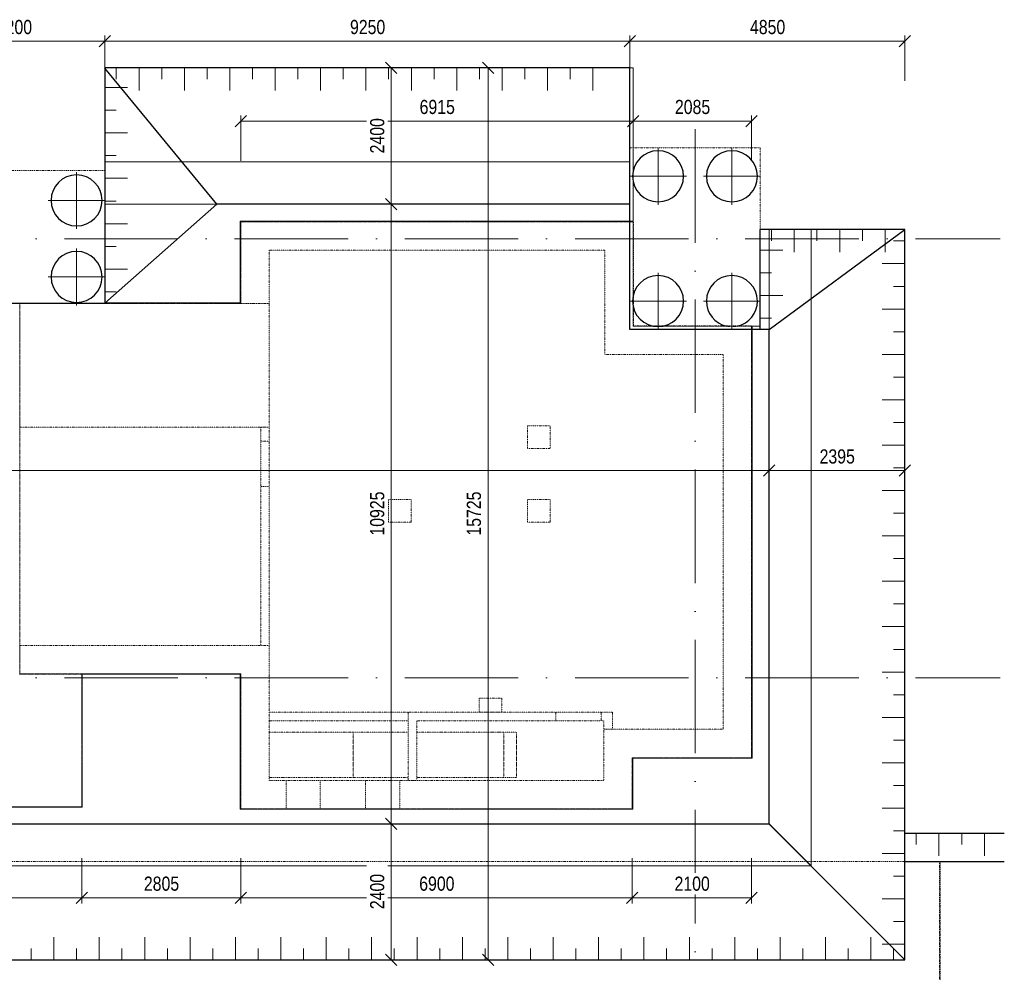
# Model space of a CAD drawing. Header units: millimetres. Extents: x 52781 to 270224, y -9967 to 33961.
# Tile 10 of 19: x 137867 to 155222, y 15556 to 32351. Entities that reach past the tile are written whole.
import ezdxf

# ---------------------------------------------------------------- set-up
doc = ezdxf.new("R2010")
doc.units = ezdxf.units.MM
for name, pattern in [('A_CARA_15', [7.6, 5, -1.3, 0, -1.3]), ('B_CARA_12', [2.6, 1, -0.8, 0, -0.8]), ('skrytá malá', [120, 60, -60]), ('Čerchovaná 20mm', [3000, 2000, -500, 0, -500])]:
    doc.linetypes.add(name, pattern=pattern)
for name, color, linetype, lineweight in [('CA_KOTY', 3, 'Continuous', 9), ('CA_KOTY-100', 3, 'Continuous', 9), ('CA_OSY', 5, 'Continuous', 9), ('CA_POHHRA18', 9, 'Continuous', 9), ('CA_POHHRA25', 7, 'Continuous', 13), ('CA_REZY', 1, 'Continuous', 25), ('CA_ZAKLADY25', 7, 'Continuous', 13), ('CA_ZAKLADY5', 1, 'Continuous', 25), ('CA_ZAKLADY_NEVHRA', 3, 'skrytá malá', 9), ('Terénní útvar', 7, 'Continuous', 13)]:
    doc.layers.add(name, color=color, linetype=linetype, lineweight=lineweight)
doc.styles.add('Arial_1', font='arial.ttf', dxfattribs={"width": 0.8, "height": 250})
doc.dimstyles.new('HP_Přímá_-_2_5_mm_Ariel', dxfattribs={"dimscale": 304.8, "dimtxt": 255.06485, "dimasz": 0.656168, "dimexe": 0.328084, "dimexo": 0.0625, "dimgap": 0.164042, "dimtad": 1, "dimdec": 0, "dimzin": 0, "dimdsep": 46, "dimtxsty": 'Arial_1', "dimblk1": 'OBLIQUE', "dimblk2": 'OBLIQUE', "dimsah": 1, "dimcen": 0.09, "dimazin": 0, "dimtfac": 1, "dimtdec": 4, "dimtix": 1, "dimtmove": 0, "dimatfit": 3, "dimfxl": 2.296588, "dimfxlon": 1, "dimtvp": 1, "dimtfill": 1, "dimtolj": 1, "dimtzin": 0, "dimarcsym": 2})

# ---------------------------------------------------------------- blocks, each defined once
blk = doc.blocks.new('Monolitické schodiště - ___-2001879--3_400 _ Vykopy')
at = {"layer": 'CA_POHHRA25', "linetype": 'B_CARA_12'}
for p, q in [((145085, 19790), (144865, 19790)), ((145305, 19790), (145085, 19790)), ((145525, 19790), (145305, 19790)), ((145745, 19790), (145525, 19790)), ((145965, 19790), (145745, 19790)), ((146185, 19790), (145965, 19790)), ((146402, 19790), (146185, 19790)), ((146402, 18990), (146402, 19790)), ((146405, 19790), (146402, 19790)), ((146625, 19790), (146405, 19790)), ((146625, 18990), (146625, 19790)), ((144865, 18990), (145085, 18990)), ((145085, 18990), (145305, 18990)), ((145305, 18990), (145525, 18990)), ((145525, 18990), (145745, 18990)), ((145745, 18990), (145965, 18990)), ((145965, 18990), (146185, 18990)), ((146185, 18990), (146402, 18990)), ((146402, 18990), (146405, 18990)), ((146405, 18990), (146625, 18990))]:
    blk.add_line(p, q, dxfattribs=at)
blk = doc.blocks.new('Monolitické schodiště - ___-2002347--3_400 _ Vykopy')
at = {"layer": 'CA_POHHRA25', "linetype": 'B_CARA_12'}
for p, q in [((142485, 19790), (142265, 19790)), ((142705, 19790), (142485, 19790)), ((142925, 19790), (142705, 19790)), ((143145, 19790), (142925, 19790)), ((143365, 19790), (143145, 19790)), ((143585, 19790), (143365, 19790)), ((143747, 19790), (143585, 19790)), ((143747, 18990), (143747, 19790)), ((143747, 19790), (143805, 19790)), ((144715, 19790), (143805, 19790)), ((142265, 18990), (142485, 18990)), ((142485, 18990), (142705, 18990)), ((142705, 18990), (142925, 18990)), ((142925, 18990), (143145, 18990)), ((143145, 18990), (143365, 18990)), ((143365, 18990), (143585, 18990)), ((143585, 18990), (143747, 18990)), ((143805, 18990), (143747, 18990)), ((143805, 18990), (144715, 18990))]:
    blk.add_line(p, q, dxfattribs=at)
blk = doc.blocks.new('pilota 600 mm - D_900_780-2142286--3_400 _ Vykopy')
at = {"layer": 'CA_POHHRA18'}
for q in [(0, 500), (-500, 0), (0, -500), (500, 0)]:
    blk.add_line((0, 0), q, dxfattribs=at)
blk = doc.blocks.new('pilota 600 mm - D_900_780-2142287--3_400 _ Vykopy')
at = {"layer": 'CA_POHHRA18'}
for q in [(0, 500), (-500, 0), (500, 0), (0, -500)]:
    blk.add_line((0, 0), q, dxfattribs=at)
blk = doc.blocks.new('pilota 600 mm - D_900_780-2142295--3_400 _ Vykopy')
at = {"layer": 'CA_POHHRA18'}
for q in [(0, 500), (-500, 0), (500, 0), (0, -500)]:
    blk.add_line((0, 0), q, dxfattribs=at)
blk = doc.blocks.new('pilota 600 mm - D_900_780-2142294--3_400 _ Vykopy')
at = {"layer": 'CA_POHHRA18'}
for q in [(0, 500), (-500, 0), (0, -500), (500, 0)]:
    blk.add_line((0, 0), q, dxfattribs=at)
blk = doc.blocks.new('Opakovaný detail - 2мм М200-V1--3_400 _ Vykopy')
at = {"layer": 'CA_POHHRA18'}
for p, q in [((-3400, 0), (-3400, 400)), ((-2600, 0), (-2600, 400)), ((-1800, 0), (-1800, 400)), ((-1000, 0), (-1000, 400)), ((-200, 0), (-200, 400)), ((-3000, 0), (-3000, 200)), ((-2200, 0), (-2200, 200)), ((-1400, 0), (-1400, 200)), ((-600, 0), (-600, 200)), ((200, 0), (200, 200)), ((-3600, 0), (-2800, 0)), ((-2800, 0), (-2000, 0)), ((-2000, 0), (-1200, 0)), ((-1200, 0), (-400, 0)), ((-400, 0), (400, 0))]:
    blk.add_line(p, q, dxfattribs=at)
blk = doc.blocks.new('Opakovaný detail - 2мм М200-V2--3_400 _ Vykopy')
at = {"layer": 'CA_POHHRA18'}
for p, q in [((-8200, 0), (-8200, 400)), ((-7400, 0), (-7400, 400)), ((-6600, 0), (-6600, 400)), ((-5800, 0), (-5800, 400)), ((-5000, 0), (-5000, 400)), ((-4200, 0), (-4200, 400)), ((-3400, 0), (-3400, 400)), ((-2600, 0), (-2600, 400)), ((-1800, 0), (-1800, 400)), ((-1000, 0), (-1000, 400)), ((-200, 0), (-200, 400)), ((-7800, 0), (-7800, 200)), ((-7000, 0), (-7000, 200)), ((-6200, 0), (-6200, 200)), ((-5400, 0), (-5400, 200)), ((-4600, 0), (-4600, 200)), ((-3800, 0), (-3800, 200)), ((-3000, 0), (-3000, 200)), ((-2200, 0), (-2200, 200)), ((-1400, 0), (-1400, 200)), ((-600, 0), (-600, 200)), ((200, 0), (200, 200)), ((-8400, 0), (-7600, 0)), ((-7600, 0), (-6800, 0)), ((-6800, 0), (-6000, 0)), ((-6000, 0), (-5200, 0)), ((-5200, 0), (-4400, 0)), ((-4400, 0), (-3600, 0)), ((-3600, 0), (-2800, 0)), ((-2800, 0), (-2000, 0)), ((-2000, 0), (-1200, 0)), ((-1200, 0), (-400, 0)), ((-400, 0), (400, 0))]:
    blk.add_line(p, q, dxfattribs=at)
blk = doc.blocks.new('Opakovaný detail - 2мм М200-V3--3_400 _ Vykopy')
at = {"layer": 'CA_POHHRA18'}
for p, q in [((-1800, 0), (-1800, 400)), ((-1000, 0), (-1000, 400)), ((-200, 0), (-200, 400)), ((-1400, 0), (-1400, 200)), ((-600, 0), (-600, 200)), ((200, 0), (200, 200)), ((-2000, 0), (-1200, 0)), ((-1200, 0), (-400, 0)), ((-400, 0), (400, 0))]:
    blk.add_line(p, q, dxfattribs=at)
blk = doc.blocks.new('Opakovaný detail - 2мм М200-V4--3_400 _ Vykopy')
at = {"layer": 'CA_POHHRA18'}
for p, q in [((-12200, 0), (-12200, 400)), ((-11400, 0), (-11400, 400)), ((-10600, 0), (-10600, 400)), ((-9800, 0), (-9800, 400)), ((-9000, 0), (-9000, 400)), ((-8200, 0), (-8200, 400)), ((-7400, 0), (-7400, 400)), ((-6600, 0), (-6600, 400)), ((-5800, 0), (-5800, 400)), ((-5000, 0), (-5000, 400)), ((-4200, 0), (-4200, 400)), ((-3400, 0), (-3400, 400)), ((-2600, 0), (-2600, 400)), ((-1800, 0), (-1800, 400)), ((-1000, 0), (-1000, 400)), ((-200, 0), (-200, 400)), ((-11800, 0), (-11800, 200)), ((-11000, 0), (-11000, 200)), ((-10200, 0), (-10200, 200)), ((-9400, 0), (-9400, 200)), ((-8600, 0), (-8600, 200)), ((-7800, 0), (-7800, 200)), ((-7000, 0), (-7000, 200)), ((-6200, 0), (-6200, 200)), ((-5400, 0), (-5400, 200)), ((-4600, 0), (-4600, 200)), ((-3800, 0), (-3800, 200)), ((-3000, 0), (-3000, 200)), ((-2200, 0), (-2200, 200)), ((-1400, 0), (-1400, 200)), ((-600, 0), (-600, 200)), ((200, 0), (200, 200)), ((-2800, 0), (-2000, 0)), ((-2000, 0), (-1200, 0)), ((-1200, 0), (-400, 0)), ((-400, 0), (400, 0)), ((-12400, 0), (-11600, 0)), ((-11600, 0), (-10800, 0)), ((-10800, 0), (-10000, 0)), ((-10000, 0), (-9200, 0)), ((-9200, 0), (-8400, 0)), ((-8400, 0), (-7600, 0)), ((-7600, 0), (-6800, 0)), ((-6800, 0), (-6000, 0)), ((-6000, 0), (-5200, 0)), ((-5200, 0), (-4400, 0)), ((-4400, 0), (-3600, 0)), ((-3600, 0), (-2800, 0))]:
    blk.add_line(p, q, dxfattribs=at)
blk = doc.blocks.new('Opakovaný detail - 2мм М200-V5--3_400 _ Vykopy')
at = {"layer": 'CA_POHHRA18'}
for p, q in [((-14600, 0), (-14600, 400)), ((-13800, 0), (-13800, 400)), ((-13000, 0), (-13000, 400)), ((-12200, 0), (-12200, 400)), ((-11400, 0), (-11400, 400)), ((-10600, 0), (-10600, 400)), ((-9800, 0), (-9800, 400)), ((-9000, 0), (-9000, 400)), ((-8200, 0), (-8200, 400)), ((-7400, 0), (-7400, 400)), ((-6600, 0), (-6600, 400)), ((-5800, 0), (-5800, 400)), ((-5000, 0), (-5000, 400)), ((-4200, 0), (-4200, 400)), ((-3400, 0), (-3400, 400)), ((-2600, 0), (-2600, 400)), ((-1800, 0), (-1800, 400)), ((-1000, 0), (-1000, 400)), ((-200, 0), (-200, 400)), ((-15000, 0), (-15000, 200)), ((-14200, 0), (-14200, 200)), ((-13400, 0), (-13400, 200)), ((-12600, 0), (-12600, 200)), ((-11800, 0), (-11800, 200)), ((-11000, 0), (-11000, 200)), ((-10200, 0), (-10200, 200)), ((-9400, 0), (-9400, 200)), ((-8600, 0), (-8600, 200)), ((-7800, 0), (-7800, 200)), ((-7000, 0), (-7000, 200)), ((-6200, 0), (-6200, 200)), ((-5400, 0), (-5400, 200)), ((-4600, 0), (-4600, 200)), ((-3800, 0), (-3800, 200)), ((-3000, 0), (-3000, 200)), ((-2200, 0), (-2200, 200)), ((-1400, 0), (-1400, 200)), ((-600, 0), (-600, 200)), ((200, 0), (200, 200)), ((-3600, 0), (-2800, 0)), ((-2800, 0), (-2000, 0)), ((-2000, 0), (-1200, 0)), ((-1200, 0), (-400, 0)), ((-400, 0), (400, 0)), ((-15600, 0), (-14800, 0)), ((-14800, 0), (-14000, 0)), ((-14000, 0), (-13200, 0)), ((-13200, 0), (-12400, 0)), ((-12400, 0), (-11600, 0)), ((-11600, 0), (-10800, 0)), ((-10800, 0), (-10000, 0)), ((-10000, 0), (-9200, 0)), ((-9200, 0), (-8400, 0)), ((-8400, 0), (-7600, 0)), ((-7600, 0), (-6800, 0)), ((-6800, 0), (-6000, 0)), ((-6000, 0), (-5200, 0)), ((-5200, 0), (-4400, 0)), ((-4400, 0), (-3600, 0))]:
    blk.add_line(p, q, dxfattribs=at)
blk = doc.blocks.new('Opakovaný detail - 2мм М200-V7--3_400 _ Vykopy')
at = {"layer": 'CA_POHHRA18'}
for p, q in [((-1000, 0), (-1000, 400)), ((-200, 0), (-200, 400)), ((-600, 0), (-600, 200)), ((200, 0), (200, 200)), ((-1200, 0), (-400, 0)), ((-400, 0), (400, 0))]:
    blk.add_line(p, q, dxfattribs=at)
blk = doc.blocks.new('Opakovaný detail - 2мм М200-V16--3_400 _ Vykopy')
at = {"layer": 'CA_POHHRA18'}
for p, q in [((-1000, 0), (-1000, 400)), ((-200, 0), (-200, 400)), ((-600, 0), (-600, 200)), ((200, 0), (200, 200)), ((-1351, 0), (-1200, 0)), ((-1200, 0), (-400, 0)), ((-400, 0), (400, 0))]:
    blk.add_line(p, q, dxfattribs=at)
blk = doc.blocks.new('DIMBLOCK9--3_400 _ Vykopy')
at = {"layer": 'CA_KOTY-100'}
for p, q in [((129960, 16870), (129960, 17570)), ((138960, 16870), (138960, 17570)), ((129960, 16870), (129860, 16770)), ((129960, 16870), (130060, 16970)), ((129960, 16870), (138960, 16870)), ((129960, 16870), (129960, 16770)), ((138960, 16870), (138860, 16770)), ((138960, 16870), (139060, 16970)), ((138960, 16870), (138960, 16770))]:
    blk.add_line(p, q, dxfattribs=at)
at = {"layer": 'CA_KOTY-100', "color": 0, "insert": (134154, 17244), "char_height": 250, "width": 734.59, "attachment_point": 1, "line_spacing_factor": 0.941778, "style": 'Arial_1', "bg_fill": 3, "box_fill_scale": 1.25, "bg_fill_color": 256, "bg_fill_true_color": 13158600, "bg_fill_transparency": 0}
blk.add_mtext('9000', dxfattribs=at)
blk = doc.blocks.new('_Oblique')
at = {"color": 0, "linetype": 'ByBlock', "lineweight": -2}
blk.add_line((-0.5, -0.5), (0.5, 0.5), dxfattribs=at)
blk = doc.blocks.new('DIMBLOCK10--3_400 _ Vykopy')
at = {"layer": 'CA_KOTY-100'}
for p, q in [((138960, 16870), (138960, 17570)), ((141765, 16870), (141765, 17570)), ((138960, 16870), (138860, 16770)), ((138960, 16870), (139060, 16970)), ((138960, 16870), (141765, 16870)), ((138960, 16870), (138960, 16770)), ((141765, 16870), (141665, 16770)), ((141765, 16870), (141865, 16970)), ((141765, 16870), (141765, 16770))]:
    blk.add_line(p, q, dxfattribs=at)
at = {"layer": 'CA_KOTY-100', "color": 0, "insert": (140056, 17244), "char_height": 250, "width": 734.59, "attachment_point": 1, "line_spacing_factor": 0.941778, "style": 'Arial_1', "bg_fill": 3, "box_fill_scale": 1.25, "bg_fill_color": 256, "bg_fill_true_color": 13158600, "bg_fill_transparency": 0}
blk.add_mtext('2805', dxfattribs=at)
blk = doc.blocks.new('DIMBLOCK11--3_400 _ Vykopy')
at = {"layer": 'CA_KOTY-100'}
for p, q in [((141765, 16870), (141765, 17570)), ((148665, 16870), (148665, 17570)), ((141765, 16870), (141665, 16770)), ((141765, 16870), (141865, 16970)), ((141765, 16870), (148665, 16870)), ((141765, 16870), (141765, 16770)), ((148665, 16870), (148565, 16770)), ((148665, 16870), (148765, 16970)), ((148665, 16870), (148665, 16770))]:
    blk.add_line(p, q, dxfattribs=at)
at = {"layer": 'CA_KOTY-100', "color": 0, "insert": (144909, 17244), "char_height": 250, "width": 734.59, "attachment_point": 1, "line_spacing_factor": 0.941778, "style": 'Arial_1', "bg_fill": 3, "box_fill_scale": 1.25, "bg_fill_color": 256, "bg_fill_true_color": 13158600, "bg_fill_transparency": 0}
blk.add_mtext('6900', dxfattribs=at)
blk = doc.blocks.new('DIMBLOCK12--3_400 _ Vykopy')
at = {"layer": 'CA_KOTY-100'}
for p, q in [((148665, 16870), (148665, 17570)), ((150765, 16870), (150765, 17570)), ((148665, 16870), (148565, 16770)), ((148665, 16870), (148765, 16970)), ((148665, 16870), (150765, 16870)), ((148665, 16870), (148665, 16770)), ((150765, 16870), (150665, 16770)), ((150765, 16870), (150865, 16970)), ((150765, 16870), (150765, 16770))]:
    blk.add_line(p, q, dxfattribs=at)
at = {"layer": 'CA_KOTY-100', "color": 0, "insert": (149409, 17244), "char_height": 250, "width": 734.59, "attachment_point": 1, "line_spacing_factor": 0.941778, "style": 'Arial_1', "bg_fill": 3, "box_fill_scale": 1.25, "bg_fill_color": 256, "bg_fill_true_color": 13158600, "bg_fill_transparency": 0}
blk.add_mtext('2100', dxfattribs=at)
blk = doc.blocks.new('DIMBLOCK13--3_400 _ Vykopy')
at = {"layer": 'CA_KOTY-100'}
for p, q in [((141765, 30564), (141665, 30464)), ((141765, 30564), (141865, 30664)), ((141765, 30564), (141765, 30664)), ((141765, 30564), (148680, 30564)), ((141765, 30564), (141765, 29864)), ((148680, 30564), (148580, 30464)), ((148680, 30564), (148780, 30664)), ((148680, 30564), (148680, 30664)), ((148680, 30564), (148680, 29864))]:
    blk.add_line(p, q, dxfattribs=at)
at = {"layer": 'CA_KOTY-100', "color": 0, "insert": (144916, 30938), "char_height": 250, "width": 734.59, "attachment_point": 1, "line_spacing_factor": 0.941778, "style": 'Arial_1', "bg_fill": 3, "box_fill_scale": 1.25, "bg_fill_color": 256, "bg_fill_true_color": 13158600, "bg_fill_transparency": 0}
blk.add_mtext('6915', dxfattribs=at)
blk = doc.blocks.new('DIMBLOCK14--3_400 _ Vykopy')
at = {"layer": 'CA_KOTY-100'}
for p, q in [((148680, 30564), (148580, 30464)), ((148680, 30564), (148780, 30664)), ((148680, 30564), (148680, 30664)), ((148680, 30564), (150765, 30564)), ((148680, 30564), (148680, 29864)), ((150765, 30564), (150665, 30464)), ((150765, 30564), (150865, 30664)), ((150765, 30564), (150765, 30664)), ((150765, 30564), (150765, 29864))]:
    blk.add_line(p, q, dxfattribs=at)
at = {"layer": 'CA_KOTY-100', "color": 0, "insert": (149416, 30938), "char_height": 250, "width": 734.59, "attachment_point": 1, "line_spacing_factor": 0.941778, "style": 'Arial_1', "bg_fill": 3, "box_fill_scale": 1.25, "bg_fill_color": 256, "bg_fill_true_color": 13158600, "bg_fill_transparency": 0}
blk.add_mtext('2085', dxfattribs=at)
blk = doc.blocks.new('DIMBLOCK19--3_400 _ Vykopy')
at = {"layer": 'CA_KOTY-100'}
for p, q in [((106020, 24401), (106020, 25101)), ((151075, 24401), (151075, 25101)), ((106020, 24401), (106120, 24501)), ((151075, 24401), (151175, 24501)), ((106020, 24401), (105920, 24301)), ((106020, 24401), (151075, 24401)), ((106020, 24401), (106020, 24301)), ((151075, 24401), (150975, 24301)), ((151075, 24401), (151075, 24301))]:
    blk.add_line(p, q, dxfattribs=at)
at = {"layer": 'CA_KOTY-100', "color": 0, "insert": (128165, 24776), "char_height": 250, "width": 918.23, "attachment_point": 1, "line_spacing_factor": 0.941778, "style": 'Arial_1', "bg_fill": 3, "box_fill_scale": 1.25, "bg_fill_color": 256, "bg_fill_true_color": 13158600, "bg_fill_transparency": 0}
blk.add_mtext('45055', dxfattribs=at)
blk = doc.blocks.new('DIMBLOCK21--3_400 _ Vykopy')
at = {"layer": 'CA_KOTY-100'}
for p, q in [((144417, 18175), (144317, 18275)), ((144417, 18175), (143717, 18175)), ((144417, 15775), (144417, 18175)), ((144417, 18175), (144517, 18075)), ((144417, 18175), (144517, 18175)), ((144417, 15775), (144317, 15875)), ((144417, 15775), (143717, 15775)), ((144417, 15775), (144517, 15675)), ((144417, 15775), (144517, 15775))]:
    blk.add_line(p, q, dxfattribs=at)
at = {"layer": 'CA_KOTY-100', "color": 0, "insert": (144043, 16669), "char_height": 250, "width": 734.59, "attachment_point": 1, "rotation": 90, "line_spacing_factor": 0.941778, "style": 'Arial_1', "bg_fill": 3, "box_fill_scale": 1.25, "bg_fill_color": 256, "bg_fill_true_color": 13158600, "bg_fill_transparency": 0}
blk.add_mtext('2400', dxfattribs=at)
blk = doc.blocks.new('DIMBLOCK24--3_400 _ Vykopy')
at = {"layer": 'CA_KOTY-100'}
for p, q in [((144417, 31500), (144317, 31600)), ((144417, 31500), (143717, 31500)), ((144417, 29100), (144417, 31500)), ((144417, 31500), (144517, 31400)), ((144417, 31500), (144517, 31500)), ((144417, 29100), (144317, 29200)), ((144417, 29100), (143717, 29100)), ((144417, 29100), (144517, 29000)), ((144417, 29100), (144517, 29100))]:
    blk.add_line(p, q, dxfattribs=at)
at = {"layer": 'CA_KOTY-100', "color": 0, "insert": (144043, 29994), "char_height": 250, "width": 734.59, "attachment_point": 1, "rotation": 90, "line_spacing_factor": 0.941778, "style": 'Arial_1', "bg_fill": 3, "box_fill_scale": 1.25, "bg_fill_color": 256, "bg_fill_true_color": 13158600, "bg_fill_transparency": 0}
blk.add_mtext('2400', dxfattribs=at)
blk = doc.blocks.new('DIMBLOCK29--3_400 _ Vykopy')
at = {"layer": 'CA_KOTY-100'}
for p, q in [((151075, 24401), (151075, 25101)), ((153470, 24401), (153470, 25101)), ((151075, 24401), (151175, 24501)), ((153470, 24401), (153570, 24501)), ((151075, 24401), (150975, 24301)), ((151075, 24401), (153470, 24401)), ((151075, 24401), (151075, 24301)), ((153470, 24401), (153370, 24301)), ((153470, 24401), (153470, 24301))]:
    blk.add_line(p, q, dxfattribs=at)
at = {"layer": 'CA_KOTY-100', "color": 0, "insert": (151966, 24776), "char_height": 250, "width": 734.59, "attachment_point": 1, "line_spacing_factor": 0.941778, "style": 'Arial_1', "bg_fill": 3, "box_fill_scale": 1.25, "bg_fill_color": 256, "bg_fill_true_color": 13158600, "bg_fill_transparency": 0}
blk.add_mtext('2395', dxfattribs=at)
blk = doc.blocks.new('DIMBLOCK33--3_400 _ Vykopy')
at = {"layer": 'CA_KOTY-100'}
for p, q in [((146122, 31500), (146022, 31600)), ((146122, 31500), (145422, 31500)), ((146122, 15775), (146122, 31500)), ((146122, 31500), (146222, 31400)), ((146122, 31500), (146222, 31500)), ((146122, 15775), (146022, 15875)), ((146122, 15775), (145422, 15775)), ((146122, 15775), (146222, 15675)), ((146122, 15775), (146222, 15775))]:
    blk.add_line(p, q, dxfattribs=at)
at = {"layer": 'CA_KOTY-100', "color": 0, "insert": (145747, 23255), "char_height": 250, "width": 918.23, "attachment_point": 1, "rotation": 90, "line_spacing_factor": 0.941778, "style": 'Arial_1', "bg_fill": 3, "box_fill_scale": 1.25, "bg_fill_color": 256, "bg_fill_true_color": 13158600, "bg_fill_transparency": 0}
blk.add_mtext('15725', dxfattribs=at)
blk = doc.blocks.new('DIMBLOCK37--3_400 _ Vykopy')
at = {"layer": 'CA_KOTY-100'}
for p, q in [((136170, 31972), (136070, 31872)), ((136170, 31972), (136270, 32072)), ((136170, 31972), (136170, 32072)), ((136170, 31972), (139370, 31972)), ((136170, 31972), (136170, 31272)), ((139370, 31972), (139270, 31872)), ((139370, 31972), (139470, 32072)), ((139370, 31972), (139370, 32072)), ((139370, 31972), (139370, 31272))]:
    blk.add_line(p, q, dxfattribs=at)
at = {"layer": 'CA_KOTY-100', "color": 0, "insert": (137464, 32347), "char_height": 250, "width": 734.59, "attachment_point": 1, "line_spacing_factor": 0.941778, "style": 'Arial_1', "bg_fill": 3, "box_fill_scale": 1.25, "bg_fill_color": 256, "bg_fill_true_color": 13158600, "bg_fill_transparency": 0}
blk.add_mtext('3200', dxfattribs=at)
blk = doc.blocks.new('DIMBLOCK38--3_400 _ Vykopy')
at = {"layer": 'CA_KOTY-100'}
for p, q in [((139370, 31972), (139270, 31872)), ((139370, 31972), (139470, 32072)), ((139370, 31972), (139370, 32072)), ((139370, 31972), (148620, 31972)), ((139370, 31972), (139370, 31272)), ((148620, 31972), (148520, 31872)), ((148620, 31972), (148720, 32072)), ((148620, 31972), (148620, 32072)), ((148620, 31972), (148620, 31272))]:
    blk.add_line(p, q, dxfattribs=at)
at = {"layer": 'CA_KOTY-100', "color": 0, "insert": (143689, 32347), "char_height": 250, "width": 734.59, "attachment_point": 1, "line_spacing_factor": 0.941778, "style": 'Arial_1', "bg_fill": 3, "box_fill_scale": 1.25, "bg_fill_color": 256, "bg_fill_true_color": 13158600, "bg_fill_transparency": 0}
blk.add_mtext('9250', dxfattribs=at)
blk = doc.blocks.new('DIMBLOCK39--3_400 _ Vykopy')
at = {"layer": 'CA_KOTY-100'}
for p, q in [((148620, 31972), (148520, 31872)), ((148620, 31972), (148720, 32072)), ((148620, 31972), (148620, 32072)), ((148620, 31972), (153470, 31972)), ((148620, 31972), (148620, 31272)), ((153470, 31972), (153370, 31872)), ((153470, 31972), (153570, 32072)), ((153470, 31972), (153470, 32072)), ((153470, 31972), (153470, 31272))]:
    blk.add_line(p, q, dxfattribs=at)
at = {"layer": 'CA_KOTY-100', "color": 0, "insert": (150739, 32347), "char_height": 250, "width": 734.59, "attachment_point": 1, "line_spacing_factor": 0.941778, "style": 'Arial_1', "bg_fill": 3, "box_fill_scale": 1.25, "bg_fill_color": 256, "bg_fill_true_color": 13158600, "bg_fill_transparency": 0}
blk.add_mtext('4850', dxfattribs=at)
blk = doc.blocks.new('DIMBLOCK65--3_400 _ Vykopy')
at = {"layer": 'CA_KOTY-100'}
for p, q in [((144417, 29100), (144317, 29200)), ((144417, 29100), (144317, 29100)), ((144417, 29100), (144417, 18175)), ((144417, 29100), (144517, 29000)), ((144417, 29100), (145117, 29100)), ((144417, 18175), (144317, 18275)), ((144417, 18175), (144317, 18175)), ((144417, 18175), (144517, 18075)), ((144417, 18175), (145117, 18175))]:
    blk.add_line(p, q, dxfattribs=at)
at = {"layer": 'CA_KOTY-100', "color": 0, "insert": (144043, 23255), "char_height": 250, "width": 918.23, "attachment_point": 1, "rotation": 90, "line_spacing_factor": 0.941778, "style": 'Arial_1', "bg_fill": 3, "box_fill_scale": 1.25, "bg_fill_color": 256, "bg_fill_true_color": 13158600, "bg_fill_transparency": 0}
blk.add_mtext('10925', dxfattribs=at)

msp = doc.modelspace()

# ---------------------------------------------------------------- linework, layer by layer
at = {"layer": 'CA_OSY', "linetype": 'Čerchovaná 20mm'}
for p, q in [((149770, 4417.4), (149770, 30533.9)), ((54652, 28489.9), (155147.7, 28489.9)), ((54652, 20749.9), (155147.7, 20749.9))]:
    msp.add_line(p, q, dxfattribs=at)
at = {"layer": 'CA_POHHRA25', "linetype": 'B_CARA_12'}
for p, q in [((141761, 28789.9), (141761, 27349.9)), ((141761, 28789.9), (148684, 28789.9)), ((141765, 27349.9), (141765, 28793.9)), ((148680, 28793.9), (141765, 28793.9)), ((148680, 28793.9), (148680, 26949.9)), ((148684, 26949.9), (148684, 28789.9)), ((142265, 28289.9), (148180, 28289.9)), ((142265, 27349.9), (142265, 28289.9)), ((148180, 28289.9), (148180, 26449.9)), ((141765, 27353.9), (137870, 27353.9)), ((137870, 27349.9), (137870, 27353.9)), ((137870, 25169.9), (137870, 27349.9)), ((137870, 27349.9), (141765, 27349.9)), ((142265, 27349.9), (141761, 27349.9)), ((141765, 27353.9), (141765, 27349.9)), ((141765, 27349.9), (142265, 27349.9)), ((142265, 27349.9), (142265, 25169.9)), ((150765, 26953.9), (148680, 26953.9)), ((148680, 26949.9), (148680, 26953.9)), ((148684, 26949.9), (148680, 26949.9)), ((148680, 26949.9), (150769, 26949.9)), ((150765, 26953.9), (150765, 19335.9)), ((150769, 19339.9), (150769, 26949.9)), ((148180, 26449.9), (150265, 26449.9)), ((150265, 26449.9), (150265, 19839.9)), ((142265, 25169.9), (137870, 25169.9)), ((142115, 25169.9), (142115, 21319.9)), ((142115, 25169.9), (142265, 25169.9)), ((142265, 21319.9), (142265, 25169.9)), ((142265, 24919.9), (142115, 24919.9)), ((142115, 24119.9), (142265, 24119.9)), ((142265, 21319.9), (137870, 21319.9)), ((137870, 20819.9), (137870, 21319.9)), ((142265, 21319.9), (142115, 21319.9)), ((142265, 18939.9), (142265, 21319.9)), ((137870, 20819.9), (138960, 20819.9)), ((141765, 20819.9), (138960, 20819.9)), ((138960, 20815.9), (138960, 20819.9)), ((138960, 20819.9), (138960, 18470.9)), ((138960, 20819.9), (138964, 20819.9)), ((138960, 20815.9), (141765, 20815.9)), ((138964, 18474.9), (138964, 20819.9)), ((141761, 20819.9), (141761, 18439.9)), ((141761, 20819.9), (141765, 20819.9)), ((141765, 18435.9), (141765, 20819.9)), ((141765, 20819.9), (141765, 20815.9)), ((148315, 20139.9), (142265, 20139.9)), ((144715, 20139.9), (144715, 18939.9)), ((147315, 20139.9), (147315, 19989.9)), ((148115, 19989.9), (148115, 20139.9)), ((148315, 20139.9), (148315, 19839.9)), ((142265, 19989.9), (144715, 19989.9)), ((144865, 19989.9), (148115, 19989.9)), ((144865, 18939.9), (144865, 19989.9)), ((148115, 19989.9), (148165, 19989.9)), ((148165, 19989.9), (148165, 18939.9)), ((142485, 19789.9), (142265, 19789.9)), ((142705, 19789.9), (142485, 19789.9)), ((142925, 19789.9), (142705, 19789.9)), ((143145, 19789.9), (142925, 19789.9)), ((143365, 19789.9), (143145, 19789.9)), ((143585, 19789.9), (143365, 19789.9)), ((143747.1, 19789.9), (143585, 19789.9)), ((143747.1, 18989.9), (143747.1, 19789.9)), ((143747.1, 19789.9), (143805, 19789.9)), ((144715, 19789.9), (143805, 19789.9)), ((145085, 19789.9), (144865, 19789.9)), ((145305, 19789.9), (145085, 19789.9)), ((145525, 19789.9), (145305, 19789.9)), ((145745, 19789.9), (145525, 19789.9)), ((145965, 19789.9), (145745, 19789.9)), ((146185, 19789.9), (145965, 19789.9)), ((146402.1, 19789.9), (146185, 19789.9)), ((146402.1, 18989.9), (146402.1, 19789.9)), ((146405, 19789.9), (146402.1, 19789.9)), ((146625, 19789.9), (146405, 19789.9)), ((146625, 18989.9), (146625, 19789.9)), ((150265, 19839.9), (148165, 19839.9)), ((148315, 19839.9), (148165, 19839.9)), ((150769, 19339.9), (148665, 19339.9)), ((148665, 19335.9), (148665, 19339.9)), ((148665, 19339.9), (148665, 18435.9)), ((148665, 19339.9), (148669, 19339.9)), ((148665, 19335.9), (150765, 19335.9)), ((148669, 18439.9), (148669, 19339.9)), ((142265, 18989.9), (142485, 18989.9)), ((144565, 18939.9), (142265, 18939.9)), ((142485, 18989.9), (142705, 18989.9)), ((142565, 18939.9), (142565, 18439.9)), ((142705, 18989.9), (142925, 18989.9)), ((142925, 18989.9), (143145, 18989.9)), ((143145, 18989.9), (143365, 18989.9)), ((143165, 18439.9), (143165, 18939.9)), ((143365, 18989.9), (143585, 18989.9)), ((143585, 18989.9), (143747.1, 18989.9)), ((143805, 18989.9), (143747.1, 18989.9)), ((143805, 18989.9), (144715, 18989.9)), ((143965, 18939.9), (143965, 18439.9)), ((148165, 18939.9), (144565, 18939.9)), ((144565, 18439.9), (144565, 18939.9)), ((144865, 18939.9), (144715, 18939.9)), ((144865, 18989.9), (145085, 18989.9)), ((145085, 18989.9), (145305, 18989.9)), ((145305, 18989.9), (145525, 18989.9)), ((145525, 18989.9), (145745, 18989.9)), ((145745, 18989.9), (145965, 18989.9)), ((145965, 18989.9), (146185, 18989.9)), ((146185, 18989.9), (146402.1, 18989.9)), ((146402.1, 18989.9), (146405, 18989.9)), ((146405, 18989.9), (146625, 18989.9)), ((138964, 18474.9), (129956, 18474.9)), ((129960, 18470.9), (138960, 18470.9)), ((148669, 18439.9), (141761, 18439.9)), ((141765, 18435.9), (148665, 18435.9))]:
    msp.add_line(p, q, dxfattribs=at)
at = {"layer": 'CA_POHHRA25', "linetype": 'B_CARA_12', "lineweight": 9}
for p, q in [((146815, 24789.9), (146815, 25189.9)), ((146815, 25189.9), (147215, 25189.9)), ((147215, 25189.9), (147215, 24789.9)), ((147215, 24789.9), (146815, 24789.9)), ((144365, 23489.9), (144365, 23889.9)), ((144365, 23889.9), (144765, 23889.9)), ((144765, 23889.9), (144765, 23489.9)), ((146815, 23489.9), (146815, 23889.9)), ((146815, 23889.9), (147215, 23889.9)), ((147215, 23889.9), (147215, 23489.9)), ((144765, 23489.9), (144365, 23489.9)), ((147215, 23489.9), (146815, 23489.9)), ((145965, 20389.9), (146365, 20389.9)), ((145965, 20139.9), (145965, 20389.9)), ((146365, 20389.9), (146365, 20139.9)), ((146365, 20139.9), (145965, 20139.9))]:
    msp.add_line(p, q, dxfattribs=at)
at = {"layer": 'CA_REZY'}
for p, q in [((148620, 31499.9), (139370, 31499.9)), ((139370, 31499.9), (139370, 27349.9)), ((141341.5, 29099.9), (139370, 31493.8)), ((148620, 26889.9), (148620, 31499.9)), ((141341.5, 29099.9), (139370, 27354.3)), ((148620, 29099.9), (141341.5, 29099.9)), ((153470, 28649.9), (150920, 28649.9)), ((150920, 26889.9), (150920, 28649.9)), ((151075, 26889.9), (153470, 28649.9)), ((153470, 15774.9), (153470, 28649.9)), ((139370, 27349.9), (136170, 27349.9)), ((151075, 26889.9), (148620, 26889.9)), ((151075, 18174.9), (151075, 26889.9)), ((106020, 18174.9), (151075, 18174.9)), ((153470, 15774.9), (151065.9, 18179.1)), ((153470, 18009.9), (155221.5, 18009.9)), ((153470, 17509.9), (155221.5, 17509.9)), ((103620, 15774.9), (153470, 15774.9))]:
    msp.add_line(p, q, dxfattribs=at)
at = {"layer": 'CA_REZY', "linetype": 'A_CARA_15', "lineweight": 9}
for p, q in [((138960, 20809.9), (137860, 20809.9)), ((138960, 18474.9), (138960, 20809.9)), ((129960, 18474.9), (138960, 18474.9))]:
    msp.add_line(p, q, dxfattribs=at)
at = {"layer": 'CA_ZAKLADY25', "linetype": 'B_CARA_12', "lineweight": 9}
for p, q in [((148620, 28793.9), (148620, 30089.9)), ((148620, 30089.9), (150920, 30089.9)), ((150920, 30089.9), (150920, 26889.9)), ((136170, 29689.9), (139370, 29689.9)), ((139370, 29689.9), (139370, 27353.9)), ((137870, 27289.9), (137860, 27289.9)), ((150920, 26889.9), (150769, 26889.9)), ((130080, 17509.9), (154080, 17509.9)), ((154080, 17509.9), (154080, 10509.9)), ((154090, 10509.9), (154090, 17509.9)), ((154090, 17509.9), (155221.5, 17509.9))]:
    msp.add_line(p, q, dxfattribs=at)
at = {"layer": 'CA_ZAKLADY25', "lineweight": 9}
msp.add_line((150325.5, 26949.9), (150514.6, 26949.9), dxfattribs=at)
at = {"layer": 'CA_ZAKLADY25', "linetype": 'A_CARA_15', "lineweight": 9}
msp.add_line((150514.6, 26949.9), (150325.5, 26949.9), dxfattribs=at)
at = {"layer": 'CA_ZAKLADY5', "linetype": 'A_CARA_15', "lineweight": 9}
for p, q in [((148680, 28789.9), (141765, 28789.9)), ((141765, 28789.9), (141765, 27349.9)), ((148680, 26949.9), (148680, 28789.9)), ((137870, 27349.9), (137870, 20819.9)), ((141765, 27349.9), (137870, 27349.9)), ((150325.5, 26949.9), (148680, 26949.9)), ((150765, 26949.9), (150514.6, 26949.9)), ((150765, 19339.9), (150765, 26949.9)), ((137870, 20819.9), (141765, 20819.9)), ((141765, 20819.9), (141765, 18439.9)), ((148665, 18439.9), (148665, 19339.9)), ((148665, 19339.9), (150765, 19339.9)), ((141765, 18439.9), (148665, 18439.9))]:
    msp.add_line(p, q, dxfattribs=at)
at = {"layer": 'CA_ZAKLADY5'}
for centre, start, end in [((149120, 29589.9), 0, 180), ((150420, 29589.9), 0, 180), ((138870, 29164.9), 90, 270), ((138870, 29164.9), 270, 90), ((149120, 29589.9), 180, 360), ((150420, 29589.9), 180, 360), ((138870, 27814.9), 90, 270), ((138870, 27814.9), 270, 90), ((149120, 27389.9), 0, 180), ((150420, 27389.9), 0, 180), ((149120, 27389.9), 180, 360), ((150420, 27389.9), 180, 257.86866), ((150420, 27389.9), 282.13134, 0)]:
    msp.add_arc(centre, 450, start, end, dxfattribs=at)
at = {"layer": 'CA_ZAKLADY_NEVHRA'}
msp.add_arc((150420, 27389.9), 450, 257.9136, 282.0864, dxfattribs=at)
at = {"layer": 'Terénní útvar'}
for p, q in [((148680, 31499.9), (148620, 31499.9)), ((148620, 31499.9), (148620, 29843.3)), ((148680, 28799.9), (148680, 31499.9)), ((148620, 29843.3), (139370, 29843.3)), ((139370, 29843.3), (139370, 27359.9)), ((139370, 29843.3), (139370, 29099.9)), ((148620, 29843.3), (148620, 29099.9)), ((139370, 29099.9), (148620, 29099.9)), ((141755, 27359.9), (141755, 28799.9)), ((141755, 28799.9), (148680, 28799.9)), ((148680, 28799.9), (148680, 28789.9)), ((151818.5, 28649.9), (150920, 28649.9)), ((150920, 28649.9), (150920, 26949.9)), ((151075, 28649.9), (151075, 18174.9)), ((151818.5, 28649.9), (151075, 28649.9)), ((151818.5, 17431.5), (151818.5, 28649.9)), ((137860, 27349.9), (137870, 27349.9)), ((139370, 27359.9), (141755, 27359.9)), ((139370, 27349.9), (139370, 27359.9)), ((150765, 26949.9), (150775, 26949.9)), ((150920, 26949.9), (150775, 26949.9)), ((150775, 26949.9), (150775, 19329.9)), ((141755, 20809.9), (138970, 20809.9)), ((138970, 20809.9), (138970, 18464.9)), ((141755, 18429.9), (141755, 20809.9)), ((150775, 19329.9), (148675, 19329.9)), ((148675, 19329.9), (148675, 18429.9)), ((138970, 18464.9), (129950, 18464.9)), ((148675, 18429.9), (141755, 18429.9)), ((151075, 18174.9), (106020, 18174.9)), ((151075, 18174.9), (151818.5, 17431.5)), ((105276.6, 17431.5), (151818.5, 17431.5))]:
    msp.add_line(p, q, dxfattribs=at)

# ---------------------------------------------------------------- block references
at = {"layer": 'CA_POHHRA18'}
for name, p, rotation in [('Opakovaný detail - 2мм М200-V2--3_400 _ Vykopy', (139770, 31499.9), 180), ('Opakovaný detail - 2мм М200-V1--3_400 _ Vykopy', (139370, 27754.3), 270), ('pilota 600 mm - D_900_780-2142287--3_400 _ Vykopy', (150420, 29589.9), 180), ('pilota 600 mm - D_900_780-2142294--3_400 _ Vykopy', (138870, 29164.9), 269.9999999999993), ('Opakovaný detail - 2мм М200-V3--3_400 _ Vykopy', (151320, 28649.9), 180), ('Opakovaný detail - 2мм М200-V4--3_400 _ Vykopy', (153470, 28249.9), 89.99999999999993), ('Opakovaný detail - 2мм М200-V7--3_400 _ Vykopy', (150920, 27289.9), 270), ('pilota 600 mm - D_900_780-2142295--3_400 _ Vykopy', (138870, 27814.9), 89.99999999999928), ('pilota 600 mm - D_900_780-2142286--3_400 _ Vykopy', (150420, 27389.9), 180), ('Opakovaný detail - 2мм М200-V16--3_400 _ Vykopy', (153870, 18009.9), 180)]:
    msp.add_blockref(name, p, dxfattribs=dict(at, rotation=rotation))
for name, p in [('pilota 600 mm - D_900_780-2142286--3_400 _ Vykopy', (149120, 29589.9)), ('pilota 600 mm - D_900_780-2142287--3_400 _ Vykopy', (149120, 27389.9)), ('Opakovaný detail - 2мм М200-V5--3_400 _ Vykopy', (153070, 15774.9))]:
    msp.add_blockref(name, p, dxfattribs=at)
at = {"layer": 'CA_POHHRA25', "linetype": 'B_CARA_12'}
for name in ['Monolitické schodiště - ___-2002347--3_400 _ Vykopy', 'Monolitické schodiště - ___-2001879--3_400 _ Vykopy']:
    msp.add_blockref(name, (0, 0), dxfattribs=at)

# ---------------------------------------------------------------- next in the draw order: dimensions: what is measured, and where the dimension line sits
at = {"layer": 'CA_KOTY'}
for base, p1, p2, override, picture, middle in [((139370, 31972.3), (136170, 31272.3), (139370, 31272.3), {"dimpost": '<>', "dimfxl": 3200}, 'DIMBLOCK37--3_400 _ Vykopy', (137770, 32150)), ((148680, 30563.7), (141765, 29863.7), (148680, 29863.7), {"dimpost": '<>', "dimfxl": 6914.999988}, 'DIMBLOCK13--3_400 _ Vykopy', (145222.5, 30741.3)), ((151075, 24401.2), (106020, 25101.2), (151075, 25101.2), {"dimpost": '<>', "dimfxl": 45055.000004}, 'DIMBLOCK19--3_400 _ Vykopy', (128547.5, 24578.9)), ((138960, 16869.7), (129960, 17569.7), (138960, 17569.7), {"dimpost": '<>', "dimfxl": 9000.000029}, 'DIMBLOCK9--3_400 _ Vykopy', (134460, 17047.3))]:
    dim = msp.add_linear_dim(base=base, p1=p1, p2=p2, dimstyle='HP_Přímá_-_2_5_mm_Ariel', override=override, dxfattribs=at)
    dim.commit()
    dim.dimension.update_dxf_attribs({"geometry": picture, "text_midpoint": middle})

# ---------------------------------------------------------------- next in the draw order: dimensions: what is measured, and where the dimension line sits
dim = msp.add_linear_dim(base=(144417.3, 31499.9), p1=(143717.3, 29099.9), p2=(143717.3, 31499.9), angle=90, dimstyle='HP_Přímá_-_2_5_mm_Ariel', override={"dimpost": '<>', "dimfxl": 2400}, dxfattribs=at)
dim.commit()
dim.dimension.update_dxf_attribs({"geometry": 'DIMBLOCK24--3_400 _ Vykopy', "text_midpoint": (144239.7, 30299.9)})
for base, p1, p2, override, picture, middle in [((150765, 30563.7), (148680, 29863.7), (150765, 29863.7), {"dimpost": '<>', "dimfxl": 2085.000012}, 'DIMBLOCK14--3_400 _ Vykopy', (149722.5, 30741.3)), ((153470, 24401.2), (151075, 25101.2), (153470, 25101.2), {"dimpost": '<>', "dimfxl": 2394.999988}, 'DIMBLOCK29--3_400 _ Vykopy', (152272.5, 24578.9)), ((141765, 16869.7), (138960, 17569.7), (141765, 17569.7), {"dimpost": '<>', "dimfxl": 2805.000008}, 'DIMBLOCK10--3_400 _ Vykopy', (140362.5, 17047.3))]:
    dim = msp.add_linear_dim(base=base, p1=p1, p2=p2, dimstyle='HP_Přímá_-_2_5_mm_Ariel', override=override, dxfattribs=at)
    dim.commit()
    dim.dimension.update_dxf_attribs({"geometry": picture, "text_midpoint": middle})

# ---------------------------------------------------------------- next in the draw order: dimensions: what is measured, and where the dimension line sits
dim = msp.add_linear_dim(base=(148665, 16869.7), p1=(141765, 17569.7), p2=(148665, 17569.7), dimstyle='HP_Přímá_-_2_5_mm_Ariel', override={"dimpost": '<>', "dimfxl": 6900}, dxfattribs=at)
dim.commit()
dim.dimension.update_dxf_attribs({"geometry": 'DIMBLOCK11--3_400 _ Vykopy', "text_midpoint": (145215, 17047.3)})

# ---------------------------------------------------------------- next in the draw order: dimensions: what is measured, and where the dimension line sits
for base, p1, p2, override, picture, middle in [((146121.8, 31499.9), (145421.8, 15774.9), (145421.8, 31499.9), {"dimpost": '<>', "dimfxl": 15725}, 'DIMBLOCK33--3_400 _ Vykopy', (145944.2, 23637.4)), ((144417.3, 18174.9), (143717.3, 15774.9), (143717.3, 18174.9), {"dimpost": '<>', "dimfxl": 2400}, 'DIMBLOCK21--3_400 _ Vykopy', (144239.7, 16974.9))]:
    dim = msp.add_linear_dim(base=base, p1=p1, p2=p2, angle=90, dimstyle='HP_Přímá_-_2_5_mm_Ariel', override=override, dxfattribs=at)
    dim.commit()
    dim.dimension.update_dxf_attribs({"geometry": picture, "text_midpoint": middle})
dim = msp.add_linear_dim(base=(150765, 16869.7), p1=(148665, 17569.7), p2=(150765, 17569.7), dimstyle='HP_Přímá_-_2_5_mm_Ariel', override={"dimpost": '<>', "dimfxl": 2100}, dxfattribs=at)
dim.commit()
dim.dimension.update_dxf_attribs({"geometry": 'DIMBLOCK12--3_400 _ Vykopy', "text_midpoint": (149715, 17047.3)})

# ---------------------------------------------------------------- next in the draw order: dimensions: what is measured, and where the dimension line sits
dim = msp.add_linear_dim(base=(148620, 31972.3), p1=(139370, 31272.3), p2=(148620, 31272.3), dimstyle='HP_Přímá_-_2_5_mm_Ariel', override={"dimpost": '<>', "dimfxl": 9250}, dxfattribs=at)
dim.commit()
dim.dimension.update_dxf_attribs({"geometry": 'DIMBLOCK38--3_400 _ Vykopy', "text_midpoint": (143995, 32150)})
dim = msp.add_linear_dim(base=(144417.3, 18174.9), p1=(145117.3, 29099.9), p2=(145117.3, 18174.9), angle=90, dimstyle='HP_Přímá_-_2_5_mm_Ariel', override={"dimpost": '<>', "dimfxl": 10925}, dxfattribs=at)
dim.commit()
dim.dimension.update_dxf_attribs({"geometry": 'DIMBLOCK65--3_400 _ Vykopy', "text_midpoint": (144239.7, 23637.4)})

# ---------------------------------------------------------------- next in the draw order: dimensions: what is measured, and where the dimension line sits
dim = msp.add_linear_dim(base=(153470, 31972.3), p1=(148620, 31272.3), p2=(153470, 31272.3), dimstyle='HP_Přímá_-_2_5_mm_Ariel', override={"dimpost": '<>', "dimfxl": 4850}, dxfattribs=at)
dim.commit()
dim.dimension.update_dxf_attribs({"geometry": 'DIMBLOCK39--3_400 _ Vykopy', "text_midpoint": (151045, 32150)})

doc.saveas('drawing.dxf')
